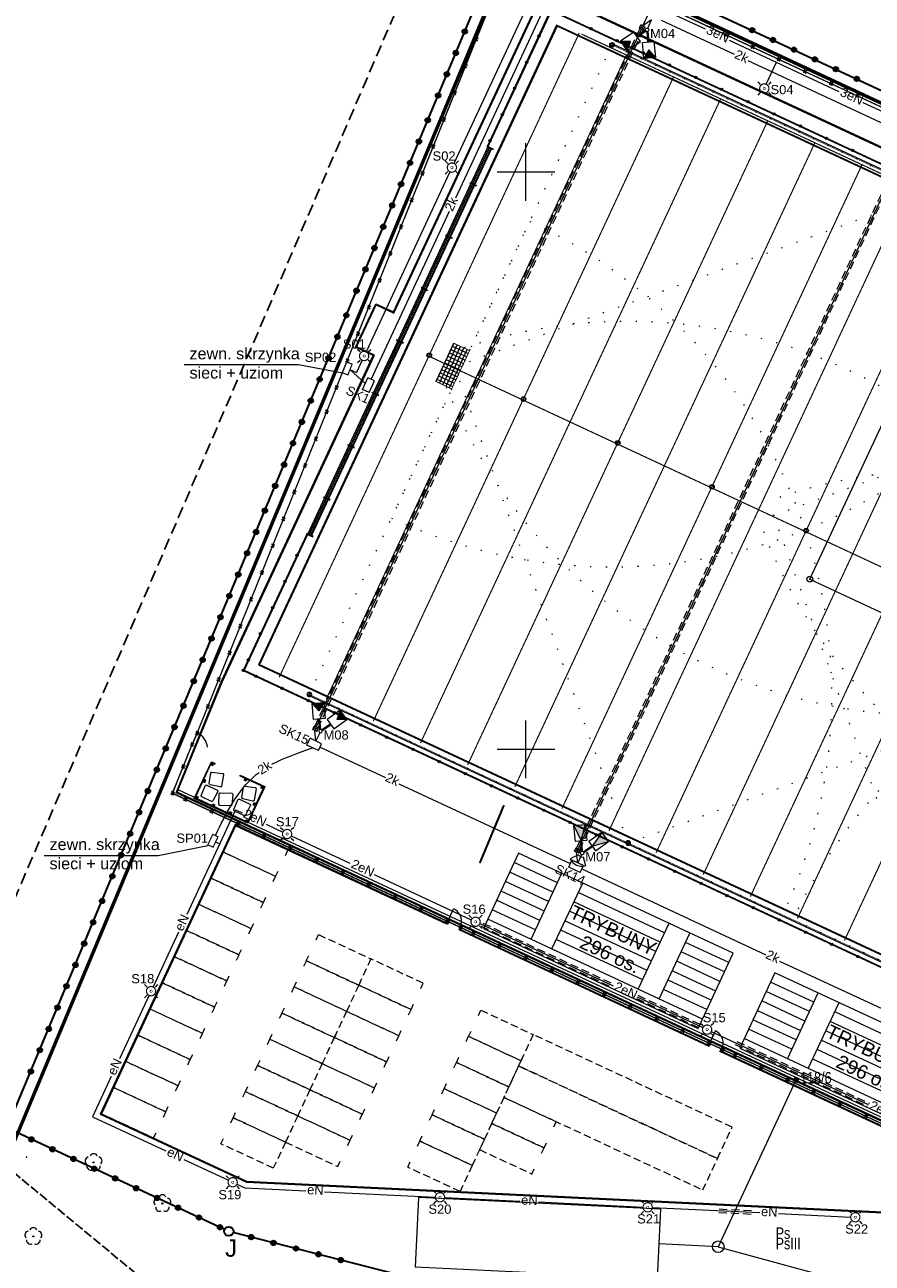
# Model space of a CAD drawing. Header units: millimetres. Extents: x -1269 to 2805, y -3872 to -312.
# Tile 11 of 19: x -1176 to -1103, y -3509 to -3402. Entities that reach past the tile are written whole.
import ezdxf
from ezdxf.enums import TextEntityAlignment as Align

# ---------------------------------------------------------------- set-up
doc = ezdxf.new("R2010")
doc.units = ezdxf.units.MM
for name, pattern in [('BORDER2', [22.225, 6.35, -3.175, 6.35, -3.175, 0, -3.175]), ('DOT', [6.35, 0, -6.35]), ('HIDDEN', [9.525, 6.35, -3.175]), ('L_0_04', [1.5, 1, -0.5]), ('L_0_45', [0.5, 0.25, -0.25]), ('L_0_52', [1, 0.75, -0.25])]:
    doc.linetypes.add(name, pattern=pattern)
doc.layers.get('0').update_dxf_attribs({"lineweight": 5})
for name, color, linetype, lineweight in [('A_boisko piłkochwyty', 62, 'Continuous', 5), ('A_boisko reflektory', 74, 'Continuous', 5), ('A_boisko wyposażenie', 40, 'Continuous', 5), ('A_chodnik', 132, 'Continuous', 5), ('A_granica obszaru opracowania', 5, 'Continuous', 5), ('A_latarnie', 22, 'Continuous', 5), ('A_mapa vector', 253, 'Continuous', 5), ('A_obiekty trybuny', 126, 'Continuous', 5), ('A_ogrodzenie 1_2m', 24, 'Continuous', 5), ('A_ogrodzenie 2_4m', 45, 'Continuous', 5), ('A_opisy', 13, 'Continuous', 5), ('A_parking', 53, 'Continuous', 5), ('A_parking mp', 65, 'Continuous', 5), ('A_przekrojowe', 42, 'Continuous', 5), ('A_pzt granica działki', 1, 'BORDER2', 5), ('A_widok', 142, 'Continuous', 5), ('IE_kk', 30, 'Continuous', 5), ('IE_nn', 240, 'Continuous', 5), ('S-drenaż', 70, 'Continuous', 5), ('S-kd', 230, 'Continuous', 5), ('Z_UWAGI INSTALACJE WODNE', 4, 'Continuous', 5)]:
    doc.layers.add(name, color=color, linetype=linetype, lineweight=lineweight)
doc.styles.add('Arial', font='Arial.ttf')
doc.styles.get("Standard").update_dxf_attribs({"font": 'arial.ttf'})

# ---------------------------------------------------------------- blocks, each defined once
blk = doc.blocks.new('L_0_02_1')
at = {"color": 0}
blk.add_point((0, 0), dxfattribs=at)
blk = doc.blocks.new('KTOK04_500')
at = {"color": 0, "linetype": 'Continuous', "lineweight": 13}
blk.add_arc((3, 0), 3, 119.9816, 180, dxfattribs=at)
blk = doc.blocks.new('OBOP02_01')
at = {"linetype": 'Continuous', "lineweight": 18}
blk.add_hatch(color=0, dxfattribs=at).paths.add_polyline_path([(0, -0.1, 1), (0, 0.1, 1)])
at = {"color": 0, "linetype": 'Continuous', "lineweight": 18}
blk.add_circle((0, 0), 0.1, dxfattribs=at)
for centre, radius, start, end in [((-0.77, 0.25), 0.7, 101.6336, 222.6627), ((0, 0.8), 0.7, 29.8459, 150.1541), ((0.77, 0.25), 0.7, 317.3373, 78.3664), ((-0.46, -0.64), 0.71, 174.3693, 292.5572), ((0.46, -0.64), 0.71, 247.4428, 5.6307)]:
    blk.add_arc(centre, radius, start, end, dxfattribs=at)
blk = doc.blocks.new('zw$F0AB')
at = {"layer": 'A_mapa vector', "linetype": 'CONTINUOUS', "lineweight": 0}
for p, q in [((85.15, 76.86), (135.77, 198.24)), ((135.77, 198.24), (177.93, 178.6)), ((161.04, 142.35), (177.93, 178.6)), ((161.04, 142.35), (237.2, 106.89))]:
    blk.add_line(p, q, dxfattribs=at)
at = {"layer": 'A_mapa vector', "color": 8, "linetype": 'L_0_04', "lineweight": 25, "flags": 128}
blk.add_lwpolyline([(132.44, 208.42), (272.32, 142.97), (227.23, 59.26), (127.11, 42.43), (76.33, 77.73)], close=True, dxfattribs=at)
at = {"layer": 'A_mapa vector', "color": 8, "linetype": 'Continuous', "lineweight": 0, "flags": 128}
for points in [[(136.46, 175.12), (136.46, 180.12)], [(136.46, 175.12), (136.46, 180.12)], [(133.96, 177.62), (138.96, 177.62)], [(133.96, 177.62), (138.96, 177.62)], [(136.46, 125.12), (136.46, 130.12)], [(136.46, 125.12), (136.46, 130.12)], [(107.99, 129.02), (107.56, 128.03)], [(133.96, 127.62), (138.96, 127.62)], [(133.96, 127.62), (138.96, 127.62)]]:
    blk.add_lwpolyline(points, dxfattribs=at)
at = {"layer": 'A_mapa vector', "color": 8, "linetype": 'Continuous', "lineweight": 35, "flags": 128}
blk.add_lwpolyline([(132.5, 117.81), (134.56, 122.71)], dxfattribs=at)
at = {"layer": 'A_mapa vector', "color": 8, "linetype": 'L_0_52', "lineweight": 0, "flags": 128}
for points in [[(91.31, 91.63), (120.39, 67.56)], [(120.39, 67.56), (91.31, 91.63)]]:
    blk.add_lwpolyline(points, dxfattribs=at)
at = {"layer": 'A_mapa vector', "color": 8, "linetype": 'L_0_45', "lineweight": 0, "flags": 128}
for points in [[(120.39, 67.56), (91.31, 91.63)], [(91.31, 91.63), (120.39, 67.56)]]:
    blk.add_lwpolyline(points, dxfattribs=at)
at = {"layer": 'A_mapa vector', "color": 8, "linetype": 'Continuous', "lineweight": 0}
blk.add_circle((161.04, 142.35), 0.25, dxfattribs=at)
at = {"layer": 'A_mapa vector', "color": 8}
for p in [(120.06, 158.95), (107.99, 129.02), (107.56, 128.03), (134.56, 122.71), (132.5, 117.81), (93.21, 92.28), (99.02, 91.84), (104.98, 88.28), (93.81, 85.43)]:
    blk.add_point(p, dxfattribs=at)
at = {"layer": 'A_mapa vector', "color": 8, "linetype": 'Continuous', "xscale": 0.5, "yscale": 0.5, "zscale": 0.5}
for name, p, rotation in [('L_0_02_1', (161.04, 142.35), 65.02), ('L_0_02_1', (161.04, 142.35), 335.03), ('KTOK04_500', (107.99, 129.02), 246.4000000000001)]:
    blk.add_blockref(name, p, dxfattribs=dict(at, rotation=rotation))
for p in [(99.02, 91.84), (104.98, 88.28), (93.81, 85.43)]:
    blk.add_blockref('OBOP02_01', p, dxfattribs=at)
at = {"layer": 'A_mapa vector', "color": 8, "style": 'Arial', "width": 0.78}
for s, p in [('118/6', (160.2, 99.67)), ('Ps', (158.08, 86.21)), ('PsIII', (158.08, 85.31))]:
    blk.add_text(s, height=1, dxfattribs=at).set_placement(p, align=Align.TOP_LEFT)
blk = doc.blocks.new('zw$D6B0')
at = {"layer": 'A_obiekty trybuny', "color": 8}
for p, q in [((14.375, -6.3), (14.375, 0)), ((16.375, -6.3), (16.375, 0)), ((4.125, -0.9), (0, -0.9)), ((4.125, -6.3), (4.125, 0)), ((6.125, -6.3), (6.125, 0)), ((14.375, -0.9), (6.125, -0.9)), ((20.5, -0.9), (16.375, -0.9)), ((4.125, -1.8), (0, -1.8)), ((14.375, -1.8), (6.125, -1.8)), ((20.5, -1.8), (16.375, -1.8)), ((4.125, -2.7), (0, -2.7)), ((14.375, -2.7), (6.125, -2.7)), ((20.5, -2.7), (16.375, -2.7)), ((0, -3.6), (4.125, -3.6)), ((6.125, -3.6), (14.375, -3.6)), ((16.375, -3.6), (20.5, -3.6)), ((4.125, -4.5), (0, -4.5)), ((14.375, -4.5), (6.125, -4.5)), ((20.5, -4.5), (16.375, -4.5)), ((4.125, -5.4), (0, -5.4)), ((20.5, -6.3), (0, -6.3)), ((14.375, -5.4), (6.125, -5.4)), ((20.5, -5.4), (16.375, -5.4))]:
    blk.add_line(p, q, dxfattribs=at)
blk.add_lwpolyline([(0, -7.2), (20.5, -7.2), (20.5, 0), (0, 0)], close=True, dxfattribs=at)
at = {"layer": 'A_opisy', "color": 8, "insert": (10.25, -3.6), "char_height": 1.2, "width": 20.5, "attachment_point": 5}
blk.add_mtext('TRYBUNY\\P{\\fArial|b0|i0|c0|p34;\\W2.74341; }296 os.', dxfattribs=at)
blk = doc.blocks.new('zw$722A')
at = {"layer": 'A_parking mp', "linetype": 'HIDDEN', "ltscale": 0.1}
blk.add_lwpolyline([(-19, 0), (0, 0), (0, 3), (-19, 3)], close=True, dxfattribs=at)
blk = doc.blocks.new('zw$ACAC')
at = {"layer": 'A_parking mp', "linetype": 'HIDDEN', "ltscale": 0.1}
blk.add_lwpolyline([(0.5, 0), (0, 0), (0, -5), (2.5, -5), (2.5, 0), (2, 0)], dxfattribs=at)
blk = doc.blocks.new('zw$83E')
at = {"layer": 'Z_UWAGI INSTALACJE WODNE', "linetype": 'DOT', "ltscale": 0.2}
for q in [(19.09, 40.97), (-40.97, 19.09)]:
    blk.add_line((0, 0), q, dxfattribs=at)
at = {"layer": 'Z_UWAGI INSTALACJE WODNE'}
for radius in [0.2, 0.15]:
    blk.add_circle((0, 0), radius, dxfattribs=at)
at = {"layer": 'Z_UWAGI INSTALACJE WODNE', "linetype": 'DOT', "ltscale": 0.2}
blk.add_arc((0, 0), 45.2, 65.0218, 155.0218, dxfattribs=at)
blk = doc.blocks.new('zw$B4C7')
at = {"layer": 'Z_UWAGI INSTALACJE WODNE', "color": 8}
blk.add_lwpolyline([(-87.15, 39.57), (0.6, -1.31), (-25.69, -57.74), (-113.44, -16.87)], dxfattribs=at)
at = {"layer": 'Z_UWAGI INSTALACJE WODNE', "color": 8, "linetype": 'L_0_45', "ltscale": 2}
for points in [[(-87.19, 39.48, 0.05, 0.05, 0), (0.47, -1.36, 0, 0, 0)], [(0.47, -1.36, 0.05, 0.05, 0), (-25.73, -57.61, 0.05, 0.05, 0), (-113.39, -16.78, 0, 0, 0)]]:
    blk.add_lwpolyline(points, format="xyseb", dxfattribs=at)
at = {"layer": 'Z_UWAGI INSTALACJE WODNE', "color": 8}
for p, rotation in [((-59.57, 26.61), 134.9999999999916), ((-87.19, 39.48), 179.9999999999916), ((-58.16, -42.51), 315)]:
    blk.add_blockref('zw$83E', p, dxfattribs=dict(at, rotation=rotation))
at = {"layer": 'Z_UWAGI INSTALACJE WODNE', "color": 8, "xscale": -1}
for p, rotation in [((-113.39, -16.78), 310.0436116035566), ((-31.95, 13.75), 175.0436116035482), ((-85.78, -29.64), 355.0436116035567)]:
    blk.add_blockref('zw$83E', p, dxfattribs=dict(at, rotation=rotation))
at = {"layer": 'Z_UWAGI INSTALACJE WODNE', "color": 8}
blk.add_blockref('zw$83E', (-30.54, -55.37), dxfattribs=at)
blk = doc.blocks.new('zw$72B4')
at = {"layer": 'A_ogrodzenie 2_4m'}
for p, q in [((0.05, -0.05), (-0.05, 0.05)), ((-0.05, -0.05), (0.05, 0.05))]:
    blk.add_line(p, q, dxfattribs=at)
at = {"layer": 'A_ogrodzenie 2_4m', "linetype": 'HIDDEN', "ltscale": 0.01}
blk.add_lwpolyline([(-0.12, 0.12), (-0.12, -0.12), (0.12, -0.12), (0.12, 0.12)], close=True, dxfattribs=at)
at = {"layer": 'A_ogrodzenie 2_4m'}
blk.add_lwpolyline([(-0.05, 0.05), (-0.05, -0.05), (0.05, -0.05), (0.05, 0.05)], close=True, dxfattribs=at)
blk = doc.blocks.new('zw$4BF9')
at = {"layer": 'A_ogrodzenie 2_4m'}
for p, q in [((-65.86, 43.93), (-65.35, 45.01)), ((-43.2, 33.37), (-42.69, 34.46))]:
    blk.add_line(p, q, dxfattribs=at)
blk.add_lwpolyline([(11.14, 8.05), (11.14, 8.05), (-89.69, 55.03), (-87.99, 59.25), (-87.56, 60.24), (-75.49, 90.17), (-59.85, 129.16), (-17.97, 109.65), (59.05, 73.8), (29.36, 14.85), (23.38, 7.17)], dxfattribs=at)
for centre in [(-65.86, 43.93), (-43.2, 33.37)]:
    blk.add_arc(centre, 1.2, 335.0218, 65.0218, dxfattribs=at)
for p, rotation in [((-63.38, 120.34), 68.13611809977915), ((-41.72, 120.71), 65.02180580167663), ((-39.45, 119.66), 65.02180580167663), ((-64.32, 118.02), 68.13611809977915), ((-37.18, 118.6), 65.02180580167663), ((-34.92, 117.54), 65.02180580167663), ((-65.25, 115.69), 68.13611809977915), ((-32.65, 116.49), 65.02180580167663), ((-30.38, 115.43), 65.02180580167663), ((-66.18, 113.37), 68.13611809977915), ((-67.11, 111.05), 68.13611809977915), ((-68.04, 108.73), 68.13611809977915), ((-68.97, 106.41), 68.13611809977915), ((-69.9, 104.09), 68.13611809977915), ((-70.83, 101.77), 68.13611809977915), ((-71.76, 99.45), 68.13611809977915), ((-72.69, 97.13), 68.13611809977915), ((-73.63, 94.81), 68.13611809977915), ((-74.56, 92.49), 68.13611809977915), ((-75.49, 90.17), 68.13611809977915), ((-76.34, 88.06), 68.03640882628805), ((-77.27, 85.74), 68.03640882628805), ((-78.21, 83.42), 68.03640882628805), ((-79.14, 81.11), 68.03640882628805), ((-80.08, 78.79), 68.03640882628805), ((-81.01, 76.47), 68.03640882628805), ((-81.95, 74.15), 68.03640882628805), ((-82.88, 71.83), 68.03640882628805), ((-83.82, 69.51), 68.03640882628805), ((-84.75, 67.19), 68.03640882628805), ((-85.69, 64.88), 68.03640882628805), ((-86.62, 62.56), 68.03640882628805), ((-87.56, 60.24), 68.13174012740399), ((-87.99, 59.25), 68.13174012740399), ((-88.76, 57.35), 68.13174012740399), ((-89.69, 55.03), 65.02180580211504), ((-88.57, 54.5), 65.02180580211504), ((-86.3, 53.45), 65.02180580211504), ((-84.03, 52.39), 65.02180580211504), ((-81.77, 51.34), 65.02180580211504), ((-79.5, 50.28), 65.02180580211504), ((-77.24, 49.23), 65.02180580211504), ((-74.97, 48.17), 65.02180580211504), ((-72.7, 47.11), 65.02180580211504), ((-70.44, 46.06), 65.02180580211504), ((-68.17, 45), 65.02180580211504), ((-65.9, 43.95), 65.02180580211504), ((-64.73, 43.4), 65.02180580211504), ((-63.64, 42.89), 65.02180580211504), ((-61.37, 41.84), 65.02180580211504), ((-59.11, 40.78), 65.02180580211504), ((-56.84, 39.72), 65.02180580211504), ((-54.57, 38.67), 65.02180580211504), ((-52.31, 37.61), 65.02180580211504), ((-50.04, 36.56), 65.02180580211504), ((-47.78, 35.5), 65.02180580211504), ((-45.51, 34.45), 65.02180580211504), ((-43.24, 33.39), 65.02180580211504), ((-42.06, 32.84), 65.02180580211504), ((-40.98, 32.34), 65.02180580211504), ((-38.71, 31.28), 65.02180580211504), ((-36.44, 30.22), 65.02180580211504), ((-34.18, 29.17), 65.02180580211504), ((-31.91, 28.11), 65.02180580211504), ((-29.65, 27.06), 65.02180580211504)]:
    blk.add_blockref('zw$72B4', p, dxfattribs=dict(at, rotation=rotation))
blk = doc.blocks.new('zw$EA68')
at = {"layer": 'A_przekrojowe'}
h = blk.add_hatch(color=8, dxfattribs=at)
h.dxf.hatch_style = 1
h.paths.add_polyline_path([(-2.99, 1.17), (-3.17, 1.25), (-3.08, 1.44), (-2.9, 1.35)])
h = blk.add_hatch(color=8, dxfattribs=at)
h.dxf.hatch_style = 1
h.paths.add_polyline_path([(-1.53, 0.49), (-1.72, 0.58), (-1.63, 0.76), (-1.45, 0.68)])
h = blk.add_hatch(color=8, dxfattribs=at)
h.dxf.hatch_style = 1
h.paths.add_polyline_path([(-0.18, 0.08), (-0.27, -0.1), (-0.08, -0.18), (0, 0)])
h = blk.add_hatch(color=8, dxfattribs=at)
h.dxf.hatch_style = 1
h.paths.add_polyline_path([(-4.25, -1.55), (-4.43, -1.46), (-4.52, -1.65), (-4.34, -1.73)])
h = blk.add_hatch(color=8, dxfattribs=at)
h.dxf.hatch_style = 1
h.paths.add_polyline_path([(-0.86, -1.37), (-0.94, -1.55), (-0.76, -1.63), (-0.68, -1.45)])
h = blk.add_hatch(color=8, dxfattribs=at)
h.dxf.hatch_style = 1
h.paths.add_polyline_path([(-4.93, -3), (-5.11, -2.92), (-5.19, -3.1), (-5.01, -3.18)])
h = blk.add_hatch(color=8, dxfattribs=at)
h.dxf.hatch_style = 1
h.paths.add_polyline_path([(-1.53, -2.82), (-1.62, -3), (-1.44, -3.08), (-1.35, -2.9)])
h = blk.add_hatch(color=8, dxfattribs=at)
h.dxf.hatch_style = 1
h.paths.add_polyline_path([(-3.48, -3.68), (-3.66, -3.59), (-3.74, -3.77), (-3.56, -3.86)])
h = blk.add_hatch(color=8, dxfattribs=at)
h.dxf.hatch_style = 1
h.paths.add_polyline_path([(-2.21, -4.27), (-2.29, -4.45), (-2.11, -4.53), (-2.03, -4.35)])
at = {"layer": 'A_przekrojowe', "color": 8}
for p, q in [((-3.21, 1.16), (-3.25, 1.18)), ((-4.22, -1.01), (-4.27, -0.99))]:
    blk.add_line(p, q, dxfattribs=at)
for points in [[(-4.27, -0.99), (-5.26, -3.12), (-2.09, -4.6), (0.07, 0.02), (-3.11, 1.5), (-3.25, 1.18)], [(-4.22, -1.01), (-5.19, -3.1), (-2.11, -4.53), (0, 0), (-3.08, 1.44), (-3.21, 1.16)]]:
    blk.add_lwpolyline(points, dxfattribs=at)
for points in [[(-2.99, 1.17), (-3.17, 1.25), (-3.08, 1.44), (-2.9, 1.35)], [(-1.53, 0.49), (-1.72, 0.58), (-1.63, 0.76), (-1.45, 0.68)], [(-0.18, 0.08), (-0.27, -0.1), (-0.08, -0.18), (0, 0)], [(-4.25, -1.55), (-4.43, -1.46), (-4.52, -1.65), (-4.34, -1.73)], [(-0.86, -1.37), (-0.94, -1.55), (-0.76, -1.63), (-0.68, -1.45)], [(-4.93, -3), (-5.11, -2.92), (-5.19, -3.1), (-5.01, -3.18)], [(-1.53, -2.82), (-1.62, -3), (-1.44, -3.08), (-1.35, -2.9)], [(-3.48, -3.68), (-3.66, -3.59), (-3.74, -3.77), (-3.56, -3.86)], [(-2.21, -4.27), (-2.29, -4.45), (-2.11, -4.53), (-2.03, -4.35)]]:
    blk.add_lwpolyline(points, close=True, dxfattribs=at)
at = {"layer": 'A_widok', "color": 8}
for points in [[(-3.19, -0.04), (-2.43, -0.68, 0.427581), (-2.29, -0.66), (-1.74, 0.05, 0.400971), (-1.76, 0.19), (-2.45, 0.77, 0.400971), (-2.59, 0.77), (-3.2, 0.1, 0.427581)], [(-1.49, 0.2), (-1.91, -0.7, 0.427581), (-1.86, -0.83), (-1.03, -1.18, 0.400971), (-0.9, -1.13), (-0.51, -0.3, 0.400971), (-0.56, -0.17), (-1.36, 0.24, 0.427581)], [(-1.97, -1.05), (-2.7, -1.72, 0.427581), (-2.7, -1.87), (-2.06, -2.5, 0.400971), (-1.92, -2.5), (-1.25, -1.88, 0.400971), (-1.24, -1.74), (-1.83, -1.06, 0.427581)], [(-4.57, -2.79), (-3.81, -3.43, 0.427581), (-3.66, -3.41), (-3.12, -2.7, 0.400971), (-3.13, -2.56), (-3.83, -1.97, 0.400971), (-3.96, -1.98), (-4.57, -2.64, 0.427581)], [(-2.87, -2.55), (-3.29, -3.45, 0.427581), (-3.23, -3.58), (-2.4, -3.93, 0.400971), (-2.27, -3.88), (-1.89, -3.05, 0.400971), (-1.93, -2.92), (-2.73, -2.5, 0.427581)]]:
    blk.add_lwpolyline(points, format="xyb", close=True, dxfattribs=at)
blk = doc.blocks.new('zw$CE70')
at = {"layer": 'A_boisko reflektory'}
h = blk.add_hatch(color=256, dxfattribs=at)
h.dxf.hatch_style = 1
h.paths.add_polyline_path([(-0.88, 1.52), (-0.79, 2.37), (-1.66, 1.87)])
h = blk.add_hatch(color=256, dxfattribs=at)
h.dxf.hatch_style = 1
h.paths.add_polyline_path([(0.87, 1.52), (1.66, 1.87), (0.79, 2.37)])
for p, q in [((-0.11, 0.1), (-0.57, 0.88)), ((-0.03, 0.15), (-0.48, 0.93)), ((0.03, 0.15), (0.48, 0.93)), ((0.11, 0.1), (0.57, 0.88))]:
    blk.add_line(p, q, dxfattribs=at)
for points in [[(-1.66, 1.87), (-0.79, 2.37), (-0.09, 1.16), (-0.96, 0.66)], [(1.66, 1.87), (0.79, 2.37), (0.09, 1.16), (0.96, 0.66)]]:
    blk.add_lwpolyline(points, close=True, dxfattribs=at)
for points in [[(-1.66, 1.87), (-0.88, 1.52), (-0.79, 2.37)], [(0.79, 2.37), (0.87, 1.52), (1.66, 1.87)]]:
    blk.add_lwpolyline(points, dxfattribs=at)
blk.add_circle((0, 0), 0.15, dxfattribs=at)
blk = doc.blocks.new('zw$BBFF')
at = {"layer": 'A_boisko piłkochwyty'}
for p, q in [((0.1, 0.03), (0.6, 0.03)), ((0.6, 0.03), (0.6, -0.03)), ((0.6, -0.03), (0.1, -0.03))]:
    blk.add_line(p, q, dxfattribs=at)
blk.add_lwpolyline([(0, -0.03), (0.1, -0.03), (0.1, 0.03), (0, 0.03)], close=True, dxfattribs=at)
blk = doc.blocks.new('zw$F226')
at = {"layer": 'A_boisko piłkochwyty'}
h = blk.add_hatch(dxfattribs=at)
h.set_pattern_fill('NET', color=8, scale=0.05)
h.set_pattern_definition([(0, (-314.03829, 165.81543), (0, -0.15875), []), (270, (-314.03829, 165.81543), (-0.15875, 0), [])])
h.paths.add_polyline_path([(0.35, 18.47), (0.35, 15.03), (0, 15.03), (0, 18.47)])
h = blk.add_hatch(dxfattribs=at)
h.set_pattern_fill('NET', color=8, scale=0.05)
h.set_pattern_definition([(0, (-314.03829, 160.81543), (0, -0.15875), []), (270, (-314.03829, 160.81543), (-0.15875, 0), [])])
h.paths.add_polyline_path([(0.35, 14.97), (0.35, 10.03), (0, 10.03), (0, 14.97)])
h = blk.add_hatch(dxfattribs=at)
h.set_pattern_fill('NET', color=8, scale=0.05)
h.set_pattern_definition([(0, (-314.03829, 155.81543), (0, -0.15875), []), (270, (-314.03829, 155.81543), (-0.15875, 0), [])])
h.paths.add_polyline_path([(0.35, 9.97), (0.35, 5.03), (0, 5.03), (0, 9.97)])
h = blk.add_hatch(dxfattribs=at)
h.set_pattern_fill('NET', color=8, scale=0.05)
h.set_pattern_definition([(0, (-314.03829, 150.81543), (0, -0.15875), []), (270, (-314.03829, 150.81543), (-0.15875, 0), [])])
h.paths.add_polyline_path([(0.35, 4.97), (0.35, 0.03), (0, 0.03), (0, 4.97)])
at = {"layer": 'A_boisko piłkochwyty', "color": 8}
for p, q in [((0, 15.03), (0, 18.47)), ((0.35, 15.03), (0.35, 18.47)), ((0, 10.03), (0, 14.97)), ((0.35, 10.03), (0.35, 14.97)), ((0, 5.03), (0, 9.97)), ((0.35, 5.03), (0.35, 9.97)), ((0, 0.03), (0, 4.97)), ((0.35, 0.03), (0.35, 4.97))]:
    blk.add_line(p, q, dxfattribs=at)
for p in [(-0.1, 18.5), (-0.1, 15), (-0.1, 10), (-0.1, 5), (-0.1, 0)]:
    blk.add_blockref('zw$BBFF', p, dxfattribs=at)
blk = doc.blocks.new('zw$B760')
at = {"layer": 'A_ogrodzenie 1_2m'}
h = blk.add_hatch(color=256, dxfattribs=at)
h.dxf.hatch_style = 1
edge = h.paths.add_edge_path()
edge.add_ellipse((0, 0), major_axis=(0.1, 0), ratio=1, start_angle=0, end_angle=360)
blk.add_circle((0, 0), 0.1, dxfattribs=at)
blk = doc.blocks.new('zw$7FD1')
at = {"layer": 'A_ogrodzenie 1_2m'}
for p, q in [((-91.81, 41.09), (-86.31, 52.91)), ((-91.78, 41.08), (-86.29, 52.86)), ((-91.75, 41.06), (-86.27, 52.82)), ((-86.31, 52.91), (-51.59, 36.74)), ((-86.29, 52.86), (-51.57, 36.69)), ((-86.27, 52.82), (-51.56, 36.65)), ((-107.46, 7.5), (-112.94, -4.26)), ((-107.43, 7.48), (-112.91, -4.28)), ((-107.4, 7.47), (-112.88, -4.29)), ((-112.88, -4.29), (-32.88, -41.55)), ((-112.97, -4.32), (-32.95, -41.6)), ((-112.92, -4.3), (-32.94, -41.56))]:
    blk.add_line(p, q, dxfattribs=at)
for p in [(-87.35, 50.62), (-82.85, 51.28), (-80.59, 50.23), (-88.41, 48.36), (-78.32, 49.17), (-76.06, 48.12), (-89.47, 46.09), (-73.79, 47.06), (-71.52, 46.01), (-69.26, 44.95), (-66.99, 43.89), (-90.52, 43.82), (-64.72, 42.84), (-62.46, 41.78), (-91.58, 41.56), (-60.19, 40.73), (-108.3, 5.66), (-109.35, 3.4), (-110.41, 1.13), (-111.47, -1.14), (-112.94, -4.31), (-112.52, -3.4), (-111.86, -4.82), (-109.59, -5.87), (-107.32, -6.93), (-105.06, -7.98), (-102.79, -9.04), (-100.53, -10.1), (-98.26, -11.15), (-95.99, -12.21), (-93.73, -13.26), (-91.46, -14.32), (-89.19, -15.37), (-86.93, -16.43), (-84.66, -17.48), (-82.4, -18.54), (-80.13, -19.6), (-77.86, -20.65), (-75.6, -21.71), (-73.33, -22.76), (-71.06, -23.82), (-68.8, -24.87), (-66.53, -25.93), (-64.27, -26.99), (-62, -28.04), (-59.73, -29.1)]:
    blk.add_blockref('zw$B760', p, dxfattribs=at)
blk = doc.blocks.new('zw$EC9E')
at = {"layer": 'A_boisko reflektory'}
h = blk.add_hatch(color=256, dxfattribs=at)
h.dxf.hatch_style = 1
h.paths.add_polyline_path([(-0.71, 2.4), (-0.09, 1.05), (0.28, 2.48)])
h = blk.add_hatch(color=256, dxfattribs=at)
h.dxf.hatch_style = 1
h.paths.add_polyline_path([(1.72, 1.82), (0.86, 0.6), (2.29, 1)])
for p, q in [((-0.06, 0.14), (-0.14, 1.04)), ((0.04, 0.15), (-0.04, 1.05)), ((0.09, 0.12), (0.83, 0.64)), ((0.14, 0.04), (0.89, 0.56)), ((-0.32, -0.15), (-1.04, -0.49)), ((0.09, -0.34), (0.3, -1.11))]:
    blk.add_line(p, q, dxfattribs=at)
for points in [[(-0.71, 2.4), (0.28, 2.48), (0.41, 1.09), (-0.59, 1)], [(2.29, 1), (1.72, 1.82), (0.57, 1.01), (1.15, 0.19)]]:
    blk.add_lwpolyline(points, close=True, dxfattribs=at)
for points in [[(-0.71, 2.4), (-0.09, 1.05), (0.28, 2.48)], [(1.72, 1.82), (0.86, 0.6), (2.29, 1)]]:
    blk.add_lwpolyline(points, dxfattribs=at)
blk.add_circle((0, 0), 0.15, dxfattribs=at)
for radius in [1.15, 0.35]:
    blk.add_arc((0, 0), radius, 205.0218, 285.0218, dxfattribs=at)
blk = doc.blocks.new('zw$C14F')
at = {"layer": 'S-drenaż', "color": 8, "const_width": 0.1}
for points in [[(-113.85, 46.9), (-139.83, -8.89)], [(-26.36, 6.14), (-113.66, 46.81)], [(-135.76, -10.79), (-109.77, 45)], [(-131.68, -12.69), (-105.69, 43.1)], [(-127.6, -14.59), (-101.61, 41.2)], [(-123.52, -16.49), (-97.53, 39.3)], [(-119.44, -18.39), (-93.45, 37.4)], [(-115.36, -20.29), (-89.37, 35.5)], [(-111.28, -22.19), (-85.29, 33.6)], [(-107.2, -24.09), (-81.21, 31.7)], [(-103.12, -25.99), (-77.13, 29.8)], [(-99.04, -27.89), (-73.05, 27.9)], [(-94.96, -29.79), (-68.98, 26)], [(-90.89, -31.69), (-64.9, 24.1)], [(-30.43, -26.02), (-126.7, 18.83)]]:
    blk.add_lwpolyline(points, dxfattribs=at)
at = {"layer": 'S-drenaż', "color": 8}
for centre, radius in [((-126.84, 19), 0.2), ((-126.84, 19), 0.15), ((-118.68, 15.2), 0.2), ((-118.68, 15.2), 0.15), ((-110.52, 11.4), 0.2), ((-110.52, 11.4), 0.15), ((-102.37, 7.6), 0.2), ((-102.37, 7.6), 0.15), ((-94.21, 3.8), 0.2), ((-94.21, 3.8), 0.15)]:
    blk.add_circle(centre, radius, dxfattribs=at)
blk = doc.blocks.new('zw$CD52')
at = {"layer": 'S-kd'}
h = blk.add_hatch(dxfattribs=at)
h.set_pattern_fill('ANGLE', color=8, scale=0.01, angle=335.0218)
h.set_pattern_definition([(335.0218058, (-1811.09155, 1454.34931), (0.0294957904, 0.0633168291), [0.0508, -0.01905]), (65.0218058, (-1811.09155, 1454.34931), (-0.0633168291, 0.0294957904), [0.0508, -0.01905])])
h.paths.add_polyline_path([(-95.16, -43.5), (-94.84, -43.65), (-94.99, -43.97), (-95.31, -43.82)])
at = {"layer": 'S-kd', "color": 8}
blk.add_line((-101.82, -58.21), (-57.81, -70.2), dxfattribs=at)
for points in [[(-148.56, -18.64), (-48.08, -65.44), (-48.19, -65.67), (-148.66, -18.86)], [(-95.16, -43.5), (-94.84, -43.65), (-94.99, -43.97), (-95.31, -43.82)], [(-128.07, -59.95), (-107.09, -60.96), (-106.8, -54.96), (-127.78, -53.95)]]:
    blk.add_lwpolyline(points, close=True, dxfattribs=at)
blk.add_lwpolyline([(-95.07, -43.72), (-101.82, -58.21), (-106.95, -57.96)], dxfattribs=at)
blk.add_circle((-101.82, -58.21), 0.5, dxfattribs=at)
blk = doc.blocks.new('zw$354D')
at = {"layer": 'A_granica obszaru opracowania', "linetype": 'Continuous', "lineweight": 35}
h = blk.add_hatch(color=5, dxfattribs=at)
h.dxf.hatch_style = 1
edge = h.paths.add_edge_path()
edge.add_ellipse((0, 0), major_axis=(20, 0), ratio=1, start_angle=0, end_angle=360)
at = {"layer": 'A_granica obszaru opracowania', "color": 5, "linetype": 'Continuous', "lineweight": 35}
blk.add_circle((0, 0), 20, dxfattribs=at)
blk = doc.blocks.new('zw$4BE7')
at = {"layer": 'A_latarnie'}
for p, q in [((-0.35, 0.35), (-0.57, 0.57)), ((0.35, 0.35), (0.57, 0.57)), ((-0.57, -0.57), (-0.35, -0.35)), ((0.57, -0.57), (0.35, -0.35))]:
    blk.add_line(p, q, dxfattribs=at)
at = {"layer": 'A_latarnie', "const_width": 0.1}
blk.add_lwpolyline([(0.15, -0.37, 0.831927), (-0.01, 0.4, 1.202028), (0.15, -0.37)], format="xyb", dxfattribs=at)
at = {"layer": 'A_latarnie'}
blk.add_lwpolyline([(0.04, -0.09, 0.05, 0.05, 0.831927), (0, 0.1, 0.05, 0.05, 1.202028)], format="xyseb", close=True, dxfattribs=at)

msp = doc.modelspace()

# ---------------------------------------------------------------- block references
at = {"layer": 'A_mapa vector'}
msp.add_blockref('zw$F0AB', (-1269.4, -3592.49), dxfattribs=at)

# ---------------------------------------------------------------- next in the draw order: hatches: boundary and pattern name
at = {"layer": 'A_boisko wyposażenie'}
h = msp.add_hatch(dxfattribs=at)
h.set_pattern_fill('NET', color=256, scale=0.1, angle=155.0218)
h.set_pattern_definition([(155.02181, (-825.6796, -3721.40946), (0.13407177, 0.28780377), []), (65.02181, (-825.6796, -3721.40946), (0.28780377, -0.13407177), [])])
h.paths.add_polyline_path([(-1137.82, -3430.34), (-1139.37, -3433.66), (-1140.73, -3433.02), (-1139.18, -3429.71)])

# ---------------------------------------------------------------- next in the draw order: linework, layer by layer
msp.add_line((-1139.18, -3429.71), (-1140.73, -3433.02), dxfattribs=at)
at = {"layer": 'A_boisko wyposażenie', "color": 7, "const_width": 0.075}
msp.add_lwpolyline([(-1139.18, -3429.71), (-1137.82, -3430.34), (-1139.37, -3433.66), (-1140.73, -3433.02)], dxfattribs=at)
at = {"layer": 'A_chodnik'}
for p, q in [((-1139.64, -3479.63), (-1139.61, -3479.56)), ((-1138.55, -3480.14), (-1138.52, -3480.07)), ((-1116.98, -3490.19), (-1116.94, -3490.12)), ((-1115.89, -3490.7), (-1115.86, -3490.62))]:
    msp.add_line(p, q, dxfattribs=at)
for points in [[(-1059.58, -3521.29), (-1062.58, -3515.53), (-1163.23, -3468.64), (-1159.33, -3459.03), (-1146.16, -3430.77), (-1147.7, -3430.05), (-1145.95, -3426.28), (-1144.41, -3427), (-1131.4, -3399.08), (-1095.84, -3415.64), (-1094.88, -3413.58), (-1069.77, -3425.27), (-1070.73, -3427.34), (-1037.34, -3442.89), (-1036.56, -3441.21), (-1019.52, -3449.15), (-1050.27, -3515.17), (-1049.9, -3516.25)], [(-1130.28, -3402.16), (-1156.09, -3457.56), (-1064.06, -3500.43), (-1038.25, -3445.03)], [(-1130.25, -3402.24), (-1156.01, -3457.54), (-1064.09, -3500.35), (-1038.33, -3445.06), (-1130.25, -3402.24)]]:
    msp.add_lwpolyline(points, close=True, dxfattribs=at)
for points in [[(-1144.37, -3427.1), (-1131.36, -3399.18), (-1095.8, -3415.75), (-1094.84, -3413.68), (-1069.87, -3425.31), (-1070.84, -3427.38), (-1037.31, -3443), (-1036.52, -3441.31), (-1019.62, -3449.18), (-1050.36, -3515.17), (-1049.97, -3516.29)], [(-1146.06, -3430.73), (-1147.6, -3430.01), (-1145.91, -3426.39), (-1144.37, -3427.1)], [(-1159.25, -3459.06), (-1146.06, -3430.73)], [(-1139.61, -3479.56), (-1163.13, -3468.6), (-1159.25, -3459.06)], [(-1116.94, -3490.12), (-1138.52, -3480.07)], [(-1094.28, -3500.67), (-1115.86, -3490.62)]]:
    msp.add_lwpolyline(points, dxfattribs=at)
at = {"layer": 'A_granica obszaru opracowania', "color": 5, "linetype": 'Continuous', "lineweight": 35}
for points in [[(-1177.7, -3497.32), (-1134.31, -3393.28)], [(-1133.79, -3393.08), (-1091.05, -3412.99), (-1013.48, -3449.09)], [(-1159.04, -3506.45), (-1177.52, -3497.84)], [(-1138.46, -3511.8), (-1158.29, -3506.72)]]:
    msp.add_lwpolyline(points, dxfattribs=at)
msp.add_circle((-1158.67, -3506.62), 0.4, dxfattribs=at)
at = {"layer": 'A_mapa vector', "linetype": 'CONTINUOUS', "lineweight": 0}
msp.add_line((-1184.25, -3515.64), (-1133.63, -3394.26), dxfattribs=at)
at = {"layer": 'A_ogrodzenie 2_4m'}
msp.add_lwpolyline([(-1062.71, -3515.66), (-1062.71, -3515.66), (-1163.54, -3468.69), (-1161.84, -3464.47), (-1161.41, -3463.48), (-1149.34, -3433.54), (-1133.7, -3394.56), (-1091.83, -3414.06), (-1014.8, -3449.92), (-1044.49, -3508.87), (-1050.47, -3516.55)], dxfattribs=at)
msp.add_lwpolyline([(-1062.71, -3515.66), (-1062.71, -3515.66), (-1163.54, -3468.69), (-1161.84, -3464.47), (-1161.41, -3463.48), (-1149.34, -3433.54), (-1133.7, -3394.56), (-1091.83, -3414.06), (-1014.8, -3449.92), (-1044.49, -3508.87), (-1050.47, -3516.55)], dxfattribs=at)
at = {"layer": 'A_opisy'}
for points in [[(-1162.52, -3431.55), (-1152.64, -3431.55), (-1148.83, -3432.26)], [(-1174.65, -3474.06), (-1164.77, -3474.06), (-1160.48, -3473.2)]]:
    msp.add_lwpolyline(points, dxfattribs=at)
at = {"layer": 'A_opisy', "const_width": 0.1}
for points in [[(-1148.83, -3432.26), (-1148.45, -3431.33), (-1147.99, -3431.52), (-1148.36, -3432.45)], [(-1160.48, -3473.14), (-1160.06, -3472.24), (-1159.6, -3472.45), (-1160.03, -3473.35)]]:
    msp.add_lwpolyline(points, close=True, dxfattribs=at)
at = {"layer": 'A_parking'}
for points in [[(-1139.64, -3479.63), (-1139.78, -3479.94), (-1158.13, -3471.39), (-1169.81, -3496.47), (-1157.15, -3502.36), (-1099.06, -3505.16)], [(-1059.98, -3521.43), (-1062.89, -3515.85), (-1093.48, -3501.6), (-1093.3, -3501.22), (-1094.24, -3500.78), (-1094.42, -3501.16), (-1116.14, -3491.04), (-1115.96, -3490.66), (-1116.91, -3490.22), (-1117.08, -3490.6), (-1138.73, -3480.52), (-1138.55, -3480.14), (-1139.57, -3479.67), (-1139.74, -3480.05), (-1158.09, -3471.5), (-1169.7, -3496.43), (-1157.13, -3502.29), (-1099.04, -3505.08)], [(-1138.48, -3480.17), (-1138.62, -3480.48), (-1117.12, -3490.5), (-1116.98, -3490.19)], [(-1094.32, -3500.75), (-1094.46, -3501.06), (-1116.03, -3491.01), (-1115.89, -3490.7)]]:
    msp.add_lwpolyline(points, dxfattribs=at)
at = {"layer": 'A_przekrojowe'}
msp.add_lwpolyline([(-1157.68, -3467.11), (-1155.55, -3468.11), (-1157.03, -3471.28), (-1161.65, -3469.12), (-1160.17, -3465.95), (-1159.86, -3466.1)], dxfattribs=at)
at = {"layer": 'A_pzt granica działki', "ltscale": 0.2, "const_width": 0.3}
msp.add_lwpolyline([(-1133.63, -3394.26), (-1091.47, -3413.9), (-1014.47, -3449.74), (-1032.2, -3485.61), (-1044.17, -3509.81), (-1049.97, -3516.29), (-1059.75, -3521.39), (-1151.45, -3537.78), (-1184.25, -3515.64)], close=True, dxfattribs=at)
at = {"layer": 'IE_kk'}
for p, q in [((-1139, -3417.1), (-1130.09, -3397.97)), ((-1122.06, -3401.71), (-1122.82, -3402.23)), ((-1122.39, -3402.43), (-1122.06, -3401.71)), ((-1114.87, -3404.7), (-1121.21, -3401.75)), ((-1099.54, -3411.84), (-1113.69, -3405.25)), ((-1146.33, -3432.84), (-1139.55, -3418.27)), ((-1148.18, -3431.98), (-1146.86, -3433.2)), ((-1147.09, -3433.7), (-1146.62, -3432.7)), ((-1146.04, -3432.97), (-1146.62, -3432.7)), ((-1146.5, -3433.97), (-1146.04, -3432.97)), ((-1146.5, -3433.97), (-1147.09, -3433.7)), ((-1151.12, -3464.15), (-1151.22, -3463.24)), ((-1151.9, -3464.51), (-1151.62, -3463.92)), ((-1150.63, -3464.39), (-1151.62, -3463.92)), ((-1150.79, -3463.44), (-1151.12, -3464.15)), ((-1150.9, -3464.97), (-1150.63, -3464.39)), ((-1150.9, -3464.97), (-1151.9, -3464.51)), ((-1150.76, -3464.68), (-1145.11, -3467.31)), ((-1143.94, -3467.86), (-1129.1, -3474.77)), ((-1128.46, -3474.71), (-1128.56, -3473.8)), ((-1128.13, -3474), (-1128.46, -3474.71)), ((-1129.24, -3475.07), (-1128.96, -3474.48)), ((-1128.24, -3475.53), (-1129.24, -3475.07)), ((-1127.96, -3474.94), (-1128.96, -3474.48)), ((-1128.24, -3475.53), (-1127.96, -3474.94)), ((-1128.1, -3475.24), (-1112.17, -3482.66)), ((-1110.99, -3483.21), (-1097.37, -3489.55))]:
    msp.add_line(p, q, dxfattribs=at)
msp.add_open_spline([(-1154.93, -3466.17), (-1153.85, -3465.59), (-1152.62, -3465.17), (-1151.4, -3464.74)], degree=3, dxfattribs=at)
msp.add_open_spline([(-1159.83, -3472.34), (-1158.87, -3470.39), (-1157.85, -3468.3), (-1156.16, -3466.96), (-1156.05, -3466.88)], degree=3, knots=[0, 0, 0, 0, 6.24426, 6.677183, 6.677183, 6.677183, 6.677183], dxfattribs=at)
at = {"layer": 'IE_nn'}
for p, q in [((-1130.85, -3396.25), (-1139.18, -3414.13)), ((-1124.67, -3399.12), (-1117.43, -3402.49)), ((-1122.82, -3402.23), (-1121.96, -3400.39)), ((-1123.12, -3402.42), (-1123, -3402.14)), ((-1122.63, -3402.31), (-1123, -3402.14)), ((-1123, -3402.14), (-1122.76, -3402.58)), ((-1151.09, -3462.97), (-1122.93, -3402.51)), ((-1122.63, -3402.31), (-1123.12, -3402.42)), ((-1122.76, -3402.58), (-1123.12, -3402.42)), ((-1122.76, -3402.58), (-1122.63, -3402.31)), ((-1115.34, -3403.47), (-1105.85, -3407.89)), ((-1112.13, -3407.28), (-1111.24, -3405.37)), ((-1103.76, -3408.86), (-1093.32, -3413.71)), ((-1128.43, -3473.53), (-1100.26, -3413.06)), ((-1139.52, -3414.85), (-1146.78, -3430.45)), ((-1147.12, -3431.17), (-1147.62, -3432.24)), ((-1148.18, -3431.98), (-1147.62, -3432.24)), ((-1151.4, -3463.16), (-1151.27, -3462.88)), ((-1150.91, -3463.05), (-1151.4, -3463.16)), ((-1151.04, -3463.33), (-1151.4, -3463.16)), ((-1150.91, -3463.05), (-1151.27, -3462.88)), ((-1151.27, -3462.88), (-1151.04, -3463.33)), ((-1151.04, -3463.33), (-1150.91, -3463.05)), ((-1158.09, -3470.12), (-1162.31, -3479.19)), ((-1158.09, -3470.12), (-1157.52, -3470.39)), ((-1155.43, -3471.36), (-1153.98, -3472.04)), ((-1159.46, -3473.06), (-1159.82, -3472.91)), ((-1153.26, -3472.37), (-1148.18, -3474.74)), ((-1128.74, -3473.71), (-1128.61, -3473.44)), ((-1128.25, -3473.61), (-1128.74, -3473.71)), ((-1128.37, -3473.88), (-1128.74, -3473.71)), ((-1128.25, -3473.61), (-1128.61, -3473.44)), ((-1128.61, -3473.44), (-1128.37, -3473.88)), ((-1128.37, -3473.88), (-1128.25, -3473.61)), ((-1146.09, -3475.71), (-1137.67, -3479.64)), ((-1136.94, -3479.97), (-1125.4, -3485.35)), ((-1163.03, -3480.72), (-1165.23, -3485.45)), ((-1165.57, -3486.18), (-1168.13, -3491.67)), ((-1123.31, -3486.32), (-1117.61, -3488.98)), ((-1116.89, -3489.32), (-1103.3, -3495.65)), ((-1168.84, -3493.21), (-1170.48, -3496.71)), ((-1170.48, -3496.71), (-1164.13, -3499.66)), ((-1162.55, -3500.4), (-1158.69, -3502.2)), ((-1157.97, -3502.54), (-1157.27, -3502.86)), ((-1157.27, -3502.86), (-1152, -3503.11)), ((-1150.38, -3503.19), (-1140.78, -3503.65)), ((-1139.98, -3503.69), (-1133.46, -3504)), ((-1131.84, -3504.08), (-1122.8, -3504.52)), ((-1122, -3504.55), (-1112.7, -3505)), ((-1111.08, -3505.08), (-1104.82, -3505.38))]:
    msp.add_line(p, q, dxfattribs=at)
at = {"layer": 'IE_nn', "color": 4, "linetype": 'HIDDEN', "ltscale": 0.11}
for p, q in [((-1151.23, -3462.91), (-1123.06, -3402.44)), ((-1150.95, -3463.03), (-1122.79, -3402.57)), ((-1128.56, -3473.46), (-1100.4, -3413)), ((-1128.29, -3473.59), (-1100.13, -3413.13)), ((-1136.83, -3480.19), (-1125.5, -3485.47)), ((-1136.68, -3479.93), (-1125.31, -3485.23)), ((-1123.37, -3486.46), (-1117.87, -3489.02)), ((-1123.26, -3486.18), (-1117.72, -3488.76)), ((-1114.82, -3490.44), (-1103.39, -3495.77)), ((-1114.67, -3490.18), (-1103.2, -3495.53)), ((-1116.24, -3504.98), (-1113.26, -3505.13)), ((-1116.2, -3504.68), (-1113.25, -3504.83))]:
    msp.add_line(p, q, dxfattribs=at)
at = {"layer": 'S-kd'}
msp.add_lwpolyline([(-1163.03, -3468.37), (-1062.56, -3515.18), (-1062.66, -3515.4), (-1163.13, -3468.6)], close=True, dxfattribs=at)

# ---------------------------------------------------------------- next in the draw order: block references
at = {"layer": 'A_boisko piłkochwyty', "rotation": 335.0218058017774}
msp.add_blockref('zw$F226', (-1144.03, -3429.47), dxfattribs=at)
at = {"layer": 'A_boisko piłkochwyty', "xscale": -1, "rotation": 155.0218058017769}
msp.add_blockref('zw$F226', (-1144.03, -3429.47), dxfattribs=at)
at = {"layer": 'A_boisko reflektory', "rotation": 155.0218058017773}
msp.add_blockref('zw$CE70', (-1122.45, -3402.56), dxfattribs=at)
at = {"layer": 'A_boisko reflektory', "xscale": -1, "rotation": 335.0218058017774}
msp.add_blockref('zw$CE70', (-1150.73, -3463.3), dxfattribs=at)
at = {"layer": 'A_boisko reflektory'}
msp.add_blockref('zw$EC9E', (-1128.07, -3473.86), dxfattribs=at)
at = {"layer": 'A_granica obszaru opracowania', "xscale": 0.01, "yscale": 0.01, "zscale": 0.01}
for p, rotation in [((-1138.24, -3402.71), 81.96700096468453), ((-1113.36, -3402.59), 169.6385873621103), ((-1111.55, -3403.44), 169.6385873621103), ((-1139.01, -3404.56), 81.96700096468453), ((-1109.73, -3404.28), 169.6385873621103), ((-1107.92, -3405.12), 169.6385873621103), ((-1139.78, -3406.41), 81.96700096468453), ((-1106.11, -3405.97), 169.6385873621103), ((-1104.29, -3406.81), 169.6385873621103), ((-1140.55, -3408.25), 81.96700096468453), ((-1141.44, -3410.39), 81.96700096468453), ((-1142.21, -3412.24), 81.96700096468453), ((-1142.98, -3414.08), 81.96700096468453), ((-1143.75, -3415.93), 81.96700096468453), ((-1144.52, -3417.77), 81.96700096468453), ((-1145.29, -3419.62), 81.96700096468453), ((-1146.06, -3421.46), 81.96700096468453), ((-1146.83, -3423.31), 81.96700096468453), ((-1147.6, -3425.16), 81.96700096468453), ((-1148.49, -3427.29), 81.96700096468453), ((-1149.26, -3429.14), 81.96700096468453), ((-1150.03, -3430.99), 81.96700096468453), ((-1150.8, -3432.83), 81.96700096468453), ((-1151.57, -3434.68), 81.96700096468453), ((-1152.34, -3436.52), 81.96700096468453), ((-1153.11, -3438.37), 81.96700096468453), ((-1153.88, -3440.22), 81.96700096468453), ((-1154.65, -3442.06), 81.96700096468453), ((-1155.54, -3444.2), 81.96700096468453), ((-1156.31, -3446.05), 81.96700096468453), ((-1157.08, -3447.89), 81.96700096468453), ((-1157.85, -3449.74), 81.96700096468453), ((-1158.62, -3451.58), 81.96700096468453), ((-1159.39, -3453.43), 81.96700096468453), ((-1160.16, -3455.28), 81.96700096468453), ((-1160.93, -3457.12), 81.96700096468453), ((-1161.7, -3458.97), 81.96700096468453), ((-1162.59, -3461.1), 81.96700096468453), ((-1163.36, -3462.95), 81.96700096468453), ((-1164.13, -3464.8), 81.96700096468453), ((-1164.9, -3466.64), 81.96700096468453), ((-1165.67, -3468.49), 81.96700096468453), ((-1166.44, -3470.33), 81.96700096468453), ((-1167.21, -3472.18), 81.96700096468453), ((-1167.98, -3474.03), 81.96700096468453), ((-1168.75, -3475.87), 81.96700096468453), ((-1169.64, -3478.01), 81.96700096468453), ((-1170.41, -3479.86), 81.96700096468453), ((-1171.18, -3481.7), 81.96700096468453), ((-1171.95, -3483.55), 81.96700096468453), ((-1172.72, -3485.39), 81.96700096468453), ((-1173.49, -3487.24), 81.96700096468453), ((-1174.26, -3489.09), 81.96700096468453), ((-1175.03, -3490.93), 81.96700096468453), ((-1175.8, -3492.78), 81.96700096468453), ((-1175.75, -3498.66), 349.6267687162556), ((-1173.94, -3499.51), 349.6267687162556), ((-1172.12, -3500.35), 349.6267687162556), ((-1170.31, -3501.2), 349.6267687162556), ((-1168.5, -3502.04), 349.6267687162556), ((-1166.69, -3502.89), 349.6267687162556), ((-1164.87, -3503.73), 349.6267687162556), ((-1163.06, -3504.58), 349.6267687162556), ((-1161.25, -3505.42), 349.6267687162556), ((-1159.43, -3506.27), 349.6267687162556), ((-1156.72, -3507.12), 0.2296457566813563), ((-1154.79, -3507.62), 0.2296457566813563), ((-1152.85, -3508.11), 0.2296457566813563), ((-1150.91, -3508.61), 0.2296457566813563), ((-1148.97, -3509.11), 0.2296457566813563)]:
    msp.add_blockref('zw$354D', p, dxfattribs=dict(at, rotation=rotation))
at = {"layer": 'A_latarnie', "xscale": -1, "rotation": 179.9999999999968}
for p in [(-1112.3, -3407.64), (-1153.62, -3472.21), (-1137.3, -3479.81), (-1165.4, -3485.82), (-1117.25, -3489.15), (-1158.33, -3502.37), (-1140.38, -3503.67), (-1122.4, -3504.54), (-1104.42, -3505.4)]:
    msp.add_blockref('zw$4BE7', p, dxfattribs=at)
at = {"layer": 'A_latarnie'}
for p in [(-1139.35, -3414.49), (-1146.95, -3430.81)]:
    msp.add_blockref('zw$4BE7', p, dxfattribs=at)
at = {"layer": 'A_obiekty trybuny', "rotation": 335.021805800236}
for p in [(-1133.58, -3473.87), (-1111.38, -3484.22)]:
    msp.add_blockref('zw$D6B0', p, dxfattribs=at)
at = {"layer": 'A_ogrodzenie 1_2m'}
msp.add_blockref('zw$7FD1', (-1044.46, -3453.73), dxfattribs=at)
at = {"layer": 'A_ogrodzenie 2_4m'}
msp.add_blockref('zw$4BF9', (-1073.85, -3523.71), dxfattribs=at)
at = {"layer": 'A_parking mp'}
for name, p, rotation in [('zw$ACAC', (-1153.56, -3473.61), 245.0218058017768), ('zw$ACAC', (-1154.62, -3475.88), 245.0218058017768), ('zw$ACAC', (-1155.67, -3478.14), 245.0218058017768), ('zw$ACAC', (-1156.73, -3480.41), 245.0218058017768), ('zw$ACAC', (-1157.78, -3482.68), 245.0218058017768), ('zw$ACAC', (-1158.84, -3484.94), 245.0218058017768), ('zw$ACAC', (-1141.83, -3485.14), 245.0218058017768), ('zw$ACAC', (-1159.89, -3487.21), 245.0218058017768), ('zw$ACAC', (-1142.89, -3487.41), 245.0218058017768), ('zw$ACAC', (-1160.95, -3489.48), 245.0218058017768), ('zw$ACAC', (-1143.94, -3489.68), 245.0218058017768), ('zw$ACAC', (-1162.01, -3491.74), 245.0218058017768), ('zw$ACAC', (-1145, -3491.94), 245.0218058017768), ('zw$722A', (-1116.36, -3500.32), 335.0218058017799), ('zw$ACAC', (-1163.06, -3494.01), 245.0218058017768), ('zw$ACAC', (-1146.05, -3494.21), 245.0218058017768), ('zw$722A', (-1117.62, -3503.04), 335.0218058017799), ('zw$ACAC', (-1164.12, -3496.27), 245.0218058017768), ('zw$ACAC', (-1147.11, -3496.47), 245.0218058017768), ('zw$ACAC', (-1130.32, -3497.13), 245.0218058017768), ('zw$ACAC', (-1148.17, -3498.74), 245.0218058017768), ('zw$ACAC', (-1131.37, -3499.39), 245.0218058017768)]:
    msp.add_blockref(name, p, dxfattribs=dict(at, rotation=rotation))
at = {"layer": 'A_parking mp', "xscale": -1, "rotation": 65.02180580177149}
for p in [(-1150.9, -3480.92), (-1151.95, -3483.19), (-1153.01, -3485.45), (-1154.06, -3487.72), (-1136.85, -3487.47), (-1155.12, -3489.98), (-1137.9, -3489.73), (-1156.18, -3492.25), (-1138.96, -3492), (-1140.01, -3494.26), (-1157.23, -3494.52), (-1141.07, -3496.53), (-1158.29, -3496.78), (-1142.12, -3498.8)]:
    msp.add_blockref('zw$ACAC', p, dxfattribs=at)
at = {"layer": 'A_widok', "xscale": -1, "rotation": 40.04361160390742}
msp.add_blockref('zw$EA68', (-1161.59, -3469.1), dxfattribs=at)
at = {"layer": 'S-drenaż'}
msp.add_blockref('zw$C14F', (-1014.47, -3449.74), dxfattribs=at)
at = {"layer": 'S-kd'}
msp.add_blockref('zw$CD52', (-1014.47, -3449.74), dxfattribs=at)
at = {"layer": 'Z_UWAGI INSTALACJE WODNE'}
msp.add_blockref('zw$B4C7', (-1038.3, -3443.35), dxfattribs=at)

# ---------------------------------------------------------------- next in the draw order: texts
at = {"layer": 'A_granica obszaru opracowania', "color": 5, "linetype": 'Continuous', "lineweight": 35, "insert": (-1158.47, -3508.08), "char_height": 1.5, "width": 1.9172, "attachment_point": 5}
msp.add_mtext('J', dxfattribs=at)
at = {"layer": 'A_opisy', "char_height": 1, "width": 18.4851, "attachment_point": 1}
for insert in [(-1162.07, -3430.1), (-1174.19, -3472.6)]:
    msp.add_mtext('zewn. skrzynka\\Psieci + uziom', dxfattribs=dict(at, insert=insert))
at = {"layer": 'IE_kk'}
for s, rotation, p in [('2k', 335.0218, (-1114.96, -3404.97)), ('2k', 65.0218, (-1139.3, -3418.35)), ('SK1', 335.0218, (-1148.61, -3434.07)), ('SK15', 335.0218, (-1154.42, -3463.35)), ('2k', 31.9452, (-1155.86, -3467.1)), ('2k', 335.0218, (-1145.21, -3467.58)), ('SK14', 335.0218, (-1130.52, -3475.51)), ('2k', 335.0218, (-1112.26, -3482.93))]:
    msp.add_text(s, height=0.8, rotation=rotation, dxfattribs=at).set_placement(p)
at = {"layer": 'IE_nn'}
for s, rotation, p in [('3eN', 335.0229, (-1117.41, -3402.84)), ('3eN', 335.0229, (-1105.82, -3408.23)), ('2eN', 335.0229, (-1157.49, -3470.73)), ('2eN', 335.0229, (-1148.15, -3475.08)), ('eN', 65.0229, (-1162.68, -3480.7)), ('2eN', 335.0229, (-1125.38, -3485.69)), ('eN', 65.0229, (-1168.5, -3493.18)), ('2eN', 335.0229, (-1103.27, -3495.99)), ('eN', 335.0229, (-1164.11, -3500.01)), ('eN', 357.2474, (-1151.9, -3503.4)), ('eN', 357.2474, (-1133.37, -3504.29)), ('eN', 357.2474, (-1112.6, -3505.29))]:
    msp.add_text(s, height=0.8, rotation=rotation, dxfattribs=at).set_placement(p)
at = {"layer": 'IE_nn', "color": 5}
for s, p in [('M04', (-1122.19, -3403.28)), ('S04', (-1111.76, -3408.14)), ('S02', (-1141.02, -3413.89)), ('S01', (-1148.79, -3430.17)), ('SP02', (-1152.09, -3431.32)), ('M08', (-1150.46, -3464.03)), ('S17', (-1154.59, -3471.55)), ('SP01', (-1163.2, -3472.97)), ('M07', (-1127.8, -3474.58)), ('S16', (-1138.42, -3479.12)), ('S18', (-1167.11, -3485.14)), ('S15', (-1117.63, -3488.51)), ('S19', (-1159.57, -3503.84)), ('S20', (-1141.38, -3505.1)), ('S21', (-1123.31, -3505.94)), ('S22', (-1105.3, -3506.82))]:
    msp.add_text(s, height=0.8, dxfattribs=at).set_placement(p)

doc.saveas('drawing.dxf')
